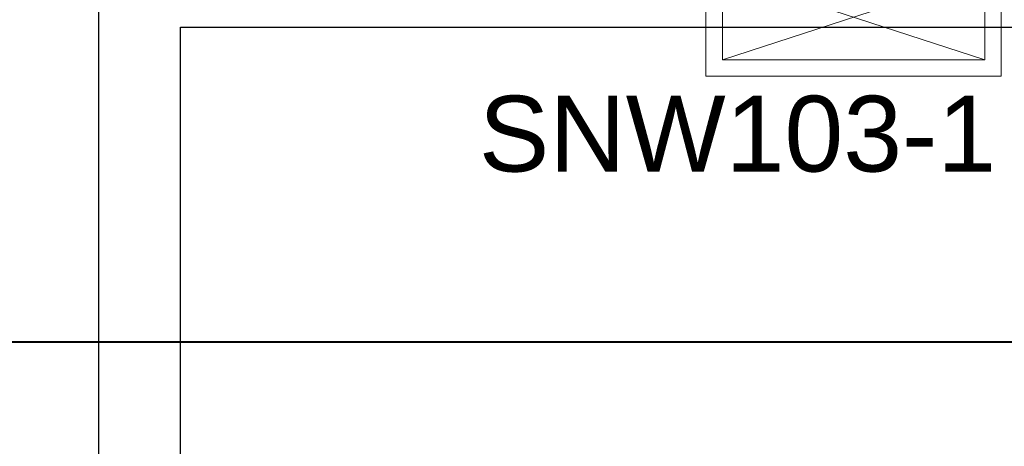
# Model space of a CAD drawing. Header units: centimetres. Extents: x -156440 to 298236, y -263599 to 81430.
# Tile 112 of 170: x 145784 to 148787, y -104759 to -103460. Entities that reach past the tile are written whole.
import ezdxf

# ---------------------------------------------------------------- set-up
doc = ezdxf.new("R2010")
doc.units = ezdxf.units.CM
doc.header["$LTSCALE"] = 50
doc.linetypes.add('Kondygnacja -2$0$HIDDEN2', pattern=[4.7625, 3.175, -1.5875])
doc.linetypes.add('Osie rzutów$0$DASHDOT2', pattern=[12.7, 6.35, -3.175, 0, -3.175])
for name, color, linetype, lineweight in [('AU Szafy Automatyki', 96, 'Continuous', 5), ('bgde_N18', 4, 'Continuous', 40), ('Kondygnacja -2$0$_SP KORYTA', 8, 'Continuous', 25)]:
    doc.layers.add(name, color=color, linetype=linetype, lineweight=lineweight)
doc.layers.add('Kondygnacja -2$0$ARCH_KONSTR_POWYŻEJ RZUTU_IST', color=8, linetype='Kondygnacja -2$0$HIDDEN2')
doc.layers.add('Osie rzutów$0$ARCH_INFO_OSIE_IST', color=8, linetype='Osie rzutów$0$DASHDOT2')
doc.styles.add('Arial', font='ARIAL.TTF')

# ---------------------------------------------------------------- blocks, each defined once
blk = doc.blocks.new('Osie rzutów')
at = {"layer": 'Osie rzutów$0$ARCH_INFO_OSIE_IST', "ltscale": 10}
blk.add_line((6860, 12510), (6860, 4623.26), dxfattribs=at)
blk = doc.blocks.new('Kondygnacja -2$0$konstukcja stropu -2')
at = {"layer": 'Kondygnacja -2$0$ARCH_KONSTR_POWYŻEJ RZUTU_IST', "ltscale": 10}
for p, q in [((6885, 11575), (7435, 11575)), ((6885, 11025), (6885, 11575))]:
    blk.add_line(p, q, dxfattribs=at)
blk = doc.blocks.new('A$C199B2A6A')
at = {"layer": 'AU Szafy Automatyki'}
for p, q in [((40, 13), (-40, -13)), ((-40, 13), (40, -13))]:
    blk.add_line(p, q, dxfattribs=at)
for points in [[(-45, 18), (-45, -18), (45, -18), (45, 18)], [(-40, 13), (40, 13), (40, -13), (-40, -13)]]:
    blk.add_lwpolyline(points, close=True, dxfattribs=at)

msp = doc.modelspace()

# ---------------------------------------------------------------- linework, layer by layer
at = {"layer": 'bgde_N18'}
msp.add_line((152858.684, -104441.769), (141224.241, -104441.769), dxfattribs=at)

# ---------------------------------------------------------------- block references
at = {"layer": 'AU Szafy Automatyki', "xscale": 10, "yscale": 10, "zscale": 10}
msp.add_blockref('A$C199B2A6A', (148327.162, -103451.605, -3480), dxfattribs=at)
at = {"layer": 'Kondygnacja -2$0$_SP KORYTA', "xscale": 10, "yscale": 10, "zscale": 10}
msp.add_blockref('Kondygnacja -2$0$konstukcja stropu -2', (77424.241, -219231.769, -3480), dxfattribs=at)
at = {"layer": 'Osie rzutów$0$ARCH_INFO_OSIE_IST', "xscale": 10, "yscale": 10, "zscale": 10}
msp.add_blockref('Osie rzutów', (77424.241, -219231.769), dxfattribs=at)

# ---------------------------------------------------------------- texts
at = {"layer": 'AU Szafy Automatyki', "insert": (147184.167, -103691.189, -3480), "char_height": 231, "width": 5315.73399, "attachment_point": 1, "style": 'Arial'}
msp.add_mtext('SNW103-1', dxfattribs=at)

doc.saveas('drawing.dxf')
